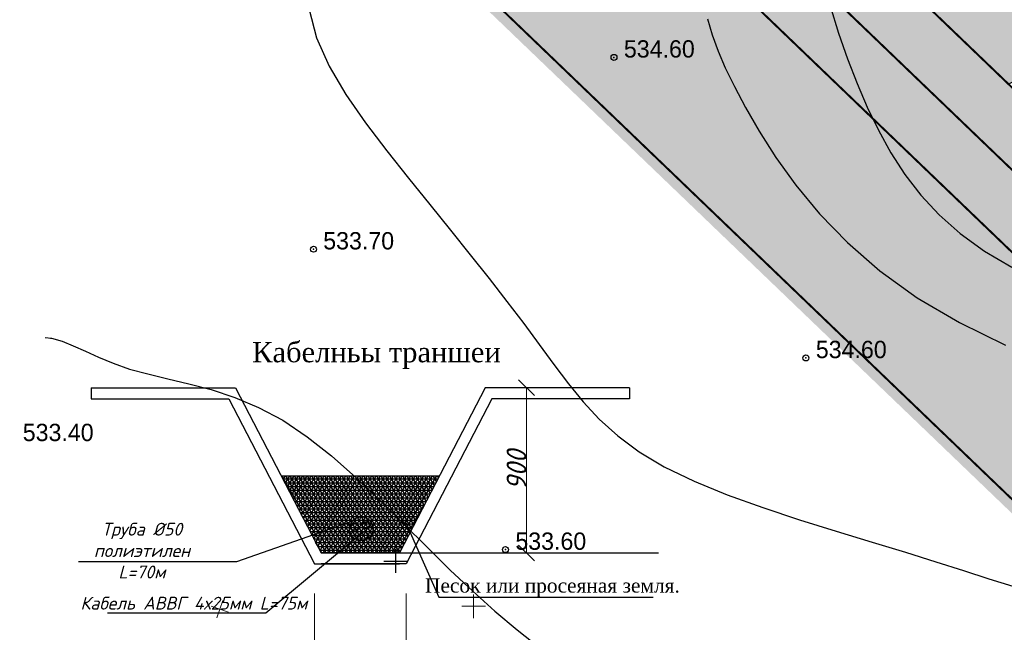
# Model space of a CAD drawing. Extents: x 10527 to 38813, y 13847 to 37526.
# Tile 80 of 256: x 35677 to 35727, y 35944 to 35975. Entities that reach past the tile are written whole.
import ezdxf

# ---------------------------------------------------------------- set-up
doc = ezdxf.new("R2010")
doc.units = 0
doc.header["$LTSCALE"] = 0.5
doc.header["$MEASUREMENT"] = 0
doc.header["$PDMODE"] = 32
doc.header["$PDSIZE"] = 0.3
for name, pattern in [('CONTI', [0]), ('GOST2.303 6', [12, 8, -1.5, 1, -1.5]), ('STRIH_1', [3, 2, -1])]:
    doc.linetypes.add(name, pattern=pattern)
for name, color, linetype in [('(001) Сетка', 92, 'Continuous'), ('(004) Точки рельефа', 7, 'Continuous'), ('(007) Здания', 7, 'Continuous'), ('GORIZDEFAULT', 32, 'CONTI'), ('kcd_tx', 7, 'Continuous'), ('PI_TTDEFAULT', 5, 'CONTI'), ('Штрих Стекло', 7, 'Continuous')]:
    doc.layers.add(name, color=color, linetype=linetype)
for name, color, linetype, lineweight in [('(032) Горизонтали утолщенные', 32, 'Continuous', 30), ('.', 7, 'Continuous', 15), ('П Л А Н', 7, 'Continuous', 30)]:
    doc.layers.add(name, color=color, linetype=linetype, lineweight=lineweight)
doc.layers.add('GEODS_POINT_GRID#_B', color=7, linetype='Continuous', true_color=0x000000)
doc.styles.add('D-431', font='txt')
doc.styles.add('ESKD1', font='ESKD1.shx', dxfattribs={"width": 1.2, "oblique": 15})
doc.styles.add('IsoK', font='isocpeui.ttf')
doc.styles.get("Standard").update_dxf_attribs({"font": 'times.ttf'})
doc.dimstyles.new('GENPLAN', dxfattribs={"dimtxt": 1, "dimasz": 0.8, "dimexe": 1.3, "dimexo": 1.5, "dimgap": 0.001, "dimtad": 1, "dimdec": 1, "dimzin": 0, "dimdsep": 46, "dimtxsty": 'ESKD1', "dimblk1": 'OBLIQUE', "dimblk2": 'OBLIQUE', "dimsah": 1, "dimcen": -0.8, "dimadec": 0, "dimazin": 0, "dimtfac": 0.75, "dimtdec": 1, "dimtix": 1, "dimtmove": 0, "dimatfit": 3, "dimldrblk": 'OBLIQUE', "dimfxl": 1, "dimtvp": 1.2, "dimlwd": 9, "dimlwe": 9, "dimarcsym": 0})

# ---------------------------------------------------------------- blocks, each defined once
blk = doc.blocks.new('*U727')
at = {"color": 31, "true_color": 0xfecc66, "const_width": 0.2}
blk.add_lwpolyline([(0, 0), (0, 3)], dxfattribs=at)
blk = doc.blocks.new('*U728')
at = {"color": 0, "linetype": 'ByBlock', "lineweight": -2, "transparency": 16777216, "rotation": 167.9689933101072}
for p in [(18792.71, 11427.217), (18795.155, 11426.696), (18797.6, 11426.175), (18800.046, 11425.654), (18802.491, 11425.132), (18804.936, 11424.611), (18807.381, 11424.09), (18809.826, 11423.569), (18812.271, 11423.048), (18814.716, 11422.527), (18817.161, 11422.006), (18819.606, 11421.485)]:
    blk.add_blockref('*U727', p, dxfattribs=at)
blk = doc.blocks.new('_Oblique')
at = {"color": 0, "linetype": 'ByBlock', "lineweight": -2}
blk.add_line((-0.5, -0.5), (0.5, 0.5), dxfattribs=at)
blk = doc.blocks.new('*D730')
at = {"layer": 'Defpoints', "color": 0, "transparency": 16777216}
for p in [(35720.98, 36001.825), (35741.185, 35965.123), (35738.87, 35963.849)]:
    blk.add_point(p, dxfattribs=at)
at = {"layer": 'kcd_tx', "color": 0, "lineweight": 9, "transparency": 16777216}
for p, q in [((35719.666, 36001.102), (35717.526, 35999.924)), ((35718.665, 36000.551), (35738.87, 35963.849)), ((35739.871, 35964.4), (35737.731, 35963.222))]:
    blk.add_line(p, q, dxfattribs=at)
for p, xscale, yscale, zscale, rotation in [((35718.665, 36000.551), 0.8, 0.8, 0.8, 118.8328220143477), ((35738.87, 35963.849), 0.7999999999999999, 0.7999999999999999, 0.7999999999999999, 298.8328220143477)]:
    blk.add_blockref('_Oblique', p, dxfattribs=dict(at, xscale=xscale, yscale=yscale, zscale=zscale, rotation=rotation))
at = {"layer": 'kcd_tx', "color": 0, "transparency": 16777216, "insert": (35729.206, 35982.441), "char_height": 1, "attachment_point": 5, "rotation": 298.8328, "style": 'ESKD1'}
blk.add_mtext('41.9', dxfattribs=at)
blk = doc.blocks.new('CrossCoord_m1')
at = {"layer": 'GEODS_POINT_GRID#_B', "color": 3, "lineweight": 20, "true_color": 0x00ff00, "flags": 128}
for points in [[(0, 3), (0, -3)], [(-3, 0), (3, 0)]]:
    blk.add_lwpolyline(points, dxfattribs=at)
blk = doc.blocks.new('*D761')
at = {"color": 0, "lineweight": 9, "transparency": 16777216}
for p, q in [((35706.701, 35956.521), (35701.705, 35956.521)), ((35703.005, 35956.521), (35703.005, 35948.176)), ((35706.701, 35948.176), (35701.705, 35948.176))]:
    blk.add_line(p, q, dxfattribs=at)
at = {"layer": 'Defpoints', "color": 0, "transparency": 16777216}
for p in [(35708.201, 35956.521), (35703.005, 35948.176), (35708.201, 35948.176)]:
    blk.add_point(p, dxfattribs=at)
at = {"color": 0, "lineweight": 9, "transparency": 16777216, "xscale": 0.8, "yscale": 0.8, "zscale": 0.8}
for p, rotation in [((35703.005, 35956.521), 90), ((35703.005, 35948.176), 270)]:
    blk.add_blockref('_Oblique', p, dxfattribs=dict(at, rotation=rotation))
at = {"color": 0, "lineweight": 25, "transparency": 16777216, "insert": (35702.504, 35952.348), "char_height": 1, "attachment_point": 5, "rotation": 90, "style": 'ESKD1'}
blk.add_mtext('900', dxfattribs=at)
blk = doc.blocks.new('*D762')
at = {"color": 0, "lineweight": 9, "transparency": 16777216}
for p, q in [((35692.304, 35946.13), (35692.304, 35941.38)), ((35696.928, 35946.13), (35696.928, 35941.38)), ((35692.304, 35942.68), (35696.928, 35942.68))]:
    blk.add_line(p, q, dxfattribs=at)
at = {"layer": 'Defpoints', "color": 0, "transparency": 16777216}
for p in [(35692.304, 35947.63), (35696.928, 35947.63), (35696.928, 35942.68)]:
    blk.add_point(p, dxfattribs=at)
at = {"color": 0, "lineweight": 9, "transparency": 16777216, "xscale": 0.8, "yscale": 0.8, "zscale": 0.8, "rotation": 180}
blk.add_blockref('_Oblique', (35692.304, 35942.68), dxfattribs=at)
at = {"color": 0, "lineweight": 9, "transparency": 16777216, "xscale": 0.8, "yscale": 0.8, "zscale": 0.8}
blk.add_blockref('_Oblique', (35696.928, 35942.68), dxfattribs=at)
at = {"color": 0, "lineweight": 25, "transparency": 16777216, "insert": (35694.616, 35943.181), "char_height": 1, "attachment_point": 5, "style": 'ESKD1'}
blk.add_mtext('400', dxfattribs=at)
blk = doc.blocks.new('Setka')
at = {"layer": '(001) Сетка'}
for p, q in [((0, 1.5), (0, -1.5)), ((-1.5, 0), (1.5, 0))]:
    blk.add_line(p, q, dxfattribs=at)

msp = doc.modelspace()

# ---------------------------------------------------------------- hatches: boundary and pattern name
at = {"layer": '.', "ltscale": 0.149071}
h = msp.add_hatch(color=256, dxfattribs=at)
h.dxf.hatch_style = 1
h.set_gradient(color1=(51, 204, 0), color2=(51, 204, 0), tint=1)
h.paths.add_polyline_path([(35747.527, 35954.87, -0.328259), (35734.6, 35956.569), (35672.407, 36016.28), (35672.407, 36003.804), (35738.42, 35940.425, -0.505731), (35739.665, 35940.261), (35883.737, 36019.655), (35883.737, 36029.931)])
at = {"layer": '.', "true_color": 0x939598, "transparency": 33554687}
h = msp.add_hatch(color=252, dxfattribs=at)
h.dxf.hatch_style = 1
h.paths.add_polyline_path([(35727.34, 35971.857), (35735.12, 35976.14), (35741.185, 35965.123), (35800.492, 35997.772), (35787.953, 36020.549), (35762.548, 36006.563), (35754.69, 36020.839), (35729.989, 36006.984), (35726.022, 36014.189), (35698.836, 35999.223)])
h = msp.add_hatch()
h.set_pattern_fill('NET3', scale=0.05956, style=0)
h.set_pattern_definition([(0, (-54183.65873, -756863.60971), (0, 0.189103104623), []), (60, (-54183.65873, -756863.60971), (-0.16376809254, 0.09455155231), []), (120, (-54183.65873, -756863.60971), (-0.16376809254, -0.09455155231), [])])
h.paths.add_polyline_path([(35696.589, 35948.188), (35698.608, 35952.075), (35690.624, 35952.075), (35692.643, 35948.188)])
at = {"layer": 'Штрих Стекло', "linetype": 'Continuous'}
h = msp.add_hatch(color=5, dxfattribs=at)
h.dxf.hatch_style = 1
h.set_gradient(color1=(173, 173, 173), color2=(166, 166, 166), one_color=1, tint=0.65)
h.paths.add_polyline_path([(35672.407, 36020.439), (35672.407, 36016.28), (35734.6, 35956.569, 0.328259), (35747.527, 35954.87), (35883.737, 36029.931), (35883.737, 36033.357), (35746.079, 35957.497, -0.328259), (35736.677, 35958.733)])
h.paths.add_polyline_path([(35672.407, 36024.598), (35672.407, 36020.439), (35736.677, 35958.733, 0.328259), (35746.079, 35957.497), (35883.737, 36033.357), (35883.737, 36036.782), (35744.631, 35960.125, -0.328259), (35738.755, 35960.897)])

# ---------------------------------------------------------------- linework, layer by layer
at = {"layer": '(007) Здания', "color": 18, "true_color": 0x000000, "elevation": -539}
msp.add_lwpolyline([(35672.407, 36024.598), (35738.755, 35960.897)], dxfattribs=at)
at = {"layer": '(032) Горизонтали утолщенные', "color": 32}
msp.add_polyline3d([(35692.036, 35975.614, -5), (35692.406, 35974.194, -5), (35693.046, 35972.754, -5), (35693.896, 35971.324, -5), (35694.886, 35969.894, -5), (35695.956, 35968.484, -5), (35697.056, 35967.104, -5), (35698.136, 35965.774, -5), (35699.166, 35964.484, -5), (35700.166, 35963.234, -5), (35701.116, 35962.034, -5), (35702.016, 35960.874, -5), (35702.866, 35959.764, -5), (35703.656, 35958.704, -5), (35704.396, 35957.694, -5), (35705.126, 35956.724, -5), (35705.866, 35955.804, -5), (35706.686, 35954.924, -5), (35707.616, 35954.084, -5), (35708.696, 35953.284, -5), (35709.966, 35952.524, -5), (35711.466, 35951.804, -5), (35713.136, 35951.114, -5), (35714.936, 35950.464, -5), (35716.786, 35949.854, -5), (35718.646, 35949.274, -5), (35720.456, 35948.724, -5), (35722.146, 35948.214, -5), (35723.676, 35947.734, -5), (35725.066, 35947.284, -5), (35726.356, 35946.874, -5), (35727.556, 35946.494, -5)], dxfattribs=at)
at = {"color": 1, "lineweight": 25}
msp.add_line((35696.589, 35948.188, -5.5), (35709.666, 35948.188, -5.5), dxfattribs=at)
at = {"ltscale": 0.149071, "const_width": 0.1, "elevation": -539}
for points in [[(35883.737, 36036.782), (35744.631, 35960.125, -0.328259), (35738.755, 35960.897), (35672.407, 36024.598)], [(35672.407, 36016.28), (35734.6, 35956.569, 0.328259), (35747.527, 35954.87), (35883.737, 36029.931)]]:
    msp.add_lwpolyline(points, format="xyb", dxfattribs=at)
at = {"color": 7, "linetype": 'STRIH_1', "ltscale": 2, "true_color": 0xffffff, "const_width": 0.1, "elevation": -539}
msp.add_lwpolyline([(35672.407, 36020.439), (35736.677, 35958.733, 0.328259), (35746.079, 35957.497), (35883.737, 36033.357)], format="xyb", dxfattribs=at)
at = {"elevation": -537.183}
msp.add_lwpolyline([(35727.34, 35971.857), (35735.12, 35976.14), (35741.185, 35965.123), (35800.492, 35997.772), (35787.953, 36020.549), (35762.548, 36006.563), (35754.69, 36020.839), (35729.989, 36006.984), (35726.022, 36014.189), (35698.836, 35999.223)], close=True, dxfattribs=at)
at = {"color": 1, "linetype": 'GOST2.303 6', "lineweight": 30, "const_width": 1.035, "elevation": -539}
msp.add_lwpolyline([(35883.737, 36019.655), (35738.982, 35939.885), (35672.407, 36003.804)], dxfattribs=at)
at = {"ltscale": 0.149071, "const_width": 0.1, "elevation": -539}
msp.add_lwpolyline([(35672.407, 36003.804), (35738.982, 35939.885), (35883.737, 36019.655)], dxfattribs=at)
at = {"color": 0, "lineweight": 25, "elevation": -5.5}
for points in [[(35681.031, 35956.521), (35688.315, 35956.521), (35692.643, 35948.188), (35696.589, 35948.188)], [(35708.201, 35956.521), (35700.917, 35956.521), (35696.589, 35948.188), (35692.643, 35948.188)], [(35681.031, 35955.963), (35687.976, 35955.963), (35692.304, 35947.63), (35696.589, 35947.63)], [(35708.201, 35955.963), (35701.256, 35955.963), (35696.928, 35947.63), (35692.643, 35947.63)], [(35690.624, 35952.075), (35698.608, 35952.075)]]:
    msp.add_lwpolyline(points, dxfattribs=at)
at = {"color": 1, "lineweight": 25, "elevation": -5.5}
for points in [[(35681.031, 35956.521), (35681.031, 35955.963)], [(35708.201, 35956.521), (35708.201, 35955.963)]]:
    msp.add_lwpolyline(points, dxfattribs=at)
at = {"color": 7, "lineweight": 25, "elevation": -5.5}
for points in [[(35694.217, 35949.788), (35688.371, 35947.734), (35680.387, 35947.734)], [(35696.872, 35949.81), (35698.588, 35945.946), (35709.398, 35945.946)], [(35694.761, 35949.229), (35689.841, 35945.127), (35681.857, 35945.127)]]:
    msp.add_lwpolyline(points, dxfattribs=at)
at = {"color": 1, "lineweight": 30}
msp.add_circle((35694.669, 35949.393, -5.5), 0.6, dxfattribs=at)
at = {"color": 5, "lineweight": 30}
for centre in [(35694.331, 35949.498, -5.5), (35694.913, 35949.567, -5.5), (35694.813, 35949.045, -5.5)]:
    msp.add_circle(centre, 0.191, dxfattribs=at)
at = {"layer": 'GORIZDEFAULT', "color": 32}
for points in [[(35718.346, 35975.814, -3.5), (35718.766, 35974.434, -3.5), (35719.216, 35973.124, -3.5), (35719.696, 35971.884, -3.5), (35720.216, 35970.684, -3.5), (35720.776, 35969.524, -3.5), (35721.406, 35968.384, -3.5), (35722.116, 35967.294, -3.5), (35722.916, 35966.244, -3.5), (35723.846, 35965.244, -3.5), (35724.906, 35964.304, -3.5), (35726.126, 35963.424, -3.5), (35727.506, 35962.614, -3.5)], [(35712.146, 35975.154, -4), (35712.386, 35974.344, -4), (35712.686, 35973.524, -4), (35713.046, 35972.674, -4), (35713.506, 35971.734, -4), (35714.066, 35970.674, -4), (35714.756, 35969.474, -4), (35715.596, 35968.154, -4), (35716.606, 35966.754, -4), (35717.806, 35965.304, -4), (35719.216, 35963.854, -4), (35720.846, 35962.424, -4), (35722.736, 35961.064, -4), (35724.876, 35959.814, -4), (35727.186, 35958.664, -4)], [(35678.712, 35959.056, -5.5), (35679.036, 35959.024, -5.5), (35679.566, 35958.874, -5.5), (35680.126, 35958.644, -5.5), (35680.736, 35958.364, -5.5), (35681.406, 35958.064, -5.5), (35682.146, 35957.754, -5.5), (35682.966, 35957.464, -5.5), (35683.886, 35957.214, -5.5), (35684.896, 35956.974, -5.5), (35685.966, 35956.724, -5.5), (35687.096, 35956.424, -5.5), (35688.276, 35956.034, -5.5), (35689.486, 35955.524, -5.5), (35690.706, 35954.874, -5.5), (35691.936, 35954.044, -5.5), (35693.166, 35953.074, -5.5), (35694.386, 35951.994, -5.5), (35695.606, 35950.834, -5.5), (35696.806, 35949.654, -5.5), (35697.986, 35948.464, -5.5), (35699.156, 35947.314, -5.5), (35700.296, 35946.244, -5.5), (35701.416, 35945.234, -5.5), (35702.536, 35944.294, -5.5), (35703.666, 35943.404, -5.5)], [(35678.975, 35959.03, -5.5), (35679.036, 35959.024, -5.5), (35679.566, 35958.874, -5.5), (35680.126, 35958.644, -5.5), (35680.736, 35958.364, -5.5), (35681.406, 35958.064, -5.5), (35682.146, 35957.754, -5.5), (35682.966, 35957.464, -5.5), (35683.886, 35957.214, -5.5), (35684.896, 35956.974, -5.5), (35685.966, 35956.724, -5.5), (35687.096, 35956.424, -5.5), (35688.276, 35956.034, -5.5), (35689.486, 35955.524, -5.5), (35690.706, 35954.874, -5.5), (35691.936, 35954.044, -5.5), (35693.166, 35953.074, -5.5), (35694.386, 35951.994, -5.5), (35695.606, 35950.834, -5.5), (35696.806, 35949.654, -5.5), (35697.986, 35948.464, -5.5), (35699.156, 35947.314, -5.5), (35700.296, 35946.244, -5.5), (35701.416, 35945.234, -5.5), (35702.536, 35944.294, -5.5), (35703.666, 35943.404, -5.5)]]:
    msp.add_polyline3d(points, dxfattribs=at)
at = {"layer": 'PI_TTDEFAULT', "color": 5}
for p in [(35707.426, 35973.204, -4.4), (35692.256, 35963.514, -5.3), (35717.116, 35958.024, -4.4), (35701.946, 35948.344, -5.4)]:
    msp.add_point(p, dxfattribs=at)

# ---------------------------------------------------------------- block references
at = {"layer": '(001) Сетка', "xscale": 0.3984755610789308, "yscale": 0.3984755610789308, "zscale": 0.3984755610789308}
msp.add_blockref('Setka', (35696.403, 35947.769, -5.5), dxfattribs=at)
at = {"rotation": 310.8638287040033}
msp.add_blockref('*U728', (14783.333, 42736.076, -537.183), dxfattribs=at)
at = {"layer": 'GEODS_POINT_GRID#_B', "color": 3, "true_color": 0x00ff00, "xscale": 0.1532598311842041, "yscale": 0.1532598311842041, "zscale": 0.1532598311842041, "rotation": 70.99989575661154}
msp.add_blockref('CrossCoord_m1', (35687.531, 35945.332, -5.5), dxfattribs=at)
at = {"layer": 'GEODS_POINT_GRID#_B', "color": 3, "true_color": 0x00ff00, "xscale": 0.1992377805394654, "yscale": 0.1992377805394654, "zscale": 0.1992377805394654}
msp.add_blockref('CrossCoord_m1', (35700.34, 35945.485, -5.5), dxfattribs=at)

# ---------------------------------------------------------------- texts
at = {"layer": '(004) Точки рельефа', "style": 'D-431'}
for s, p in [('534.60', (35707.926, 35973.194, -539)), ('533.70', (35692.746, 35963.504, -539)), ('534.60', (35717.616, 35958.014, -539)), ('533.40', (35677.576, 35953.824, -539)), ('533.60', (35702.446, 35948.334, -539))]:
    msp.add_text(s, height=0.875, dxfattribs=at).set_placement(p)
at = {"color": 27, "attachment_point": 1}
for s, insert, char_height, width in [('{\\fGeorgia|b0|i0|c204|p18;\\C196;\\c8128584;Кабелньы \\fTimes New Roman|b0|i0|c204|p18;\\C0;траншеи }', (35689.156, 35958.827, 81.718), 1.02103, 49.84187), ('{\\fGeorgia|b0|i0|c204|p18;\\C194;\\c8128584;Песок или просеяная земля.}', (35697.885, 35946.889, 127.501), 0.71472, 34.88931)]:
    msp.add_mtext(s, dxfattribs=dict(at, insert=insert, char_height=char_height, width=width))
at = {"layer": 'П Л А Н', "lineweight": 30, "ltscale": 100, "char_height": 0.64815, "width": 11.66385, "attachment_point": 2, "style": 'IsoK'}
for s, insert in [('Труба %%C50\\Pполиэтилен\\PL=70м', (35683.594, 35949.699, -55.552)), ('Кабель АВВГ 4х25мм L=75м', (35686.216, 35945.964, -55.552))]:
    msp.add_mtext(s, dxfattribs=dict(at, insert=insert))

# ---------------------------------------------------------------- dimensions: what is measured, and where the dimension line sits
at = {"color": 0, "lineweight": 25}
dim = msp.add_aligned_dim(p1=(35708.201, 35956.521, -5.5), p2=(35708.201, 35948.176, -5.5), distance=-5.196, text='900', dimstyle='GENPLAN', dxfattribs=at)
dim.commit()
dim.dimension.update_dxf_attribs({"geometry": '*D761', "text_midpoint": (35702.504, 35952.348, -5.5)})
dim = msp.add_linear_dim(base=(35696.928, 35942.68, -5.5), p1=(35692.304, 35947.63, -5.5), p2=(35696.928, 35947.63, -5.5), angle=0, text='400', dimstyle='GENPLAN', dxfattribs=at)
dim.commit()
dim.dimension.update_dxf_attribs({"geometry": '*D762', "text_midpoint": (35694.616, 35942.68, -5.5), "dimtype": 161})
at = {"layer": 'kcd_tx'}
dim = msp.add_aligned_dim(p1=(35720.98, 36001.825, -537.183), p2=(35741.185, 35965.123, -537.183), distance=-2.643, dimstyle='GENPLAN', dxfattribs=at)
dim.commit()
dim.dimension.update_dxf_attribs({"geometry": '*D730', "text_midpoint": (35729.206, 35982.441, -537.183)})

doc.saveas('drawing.dxf')
